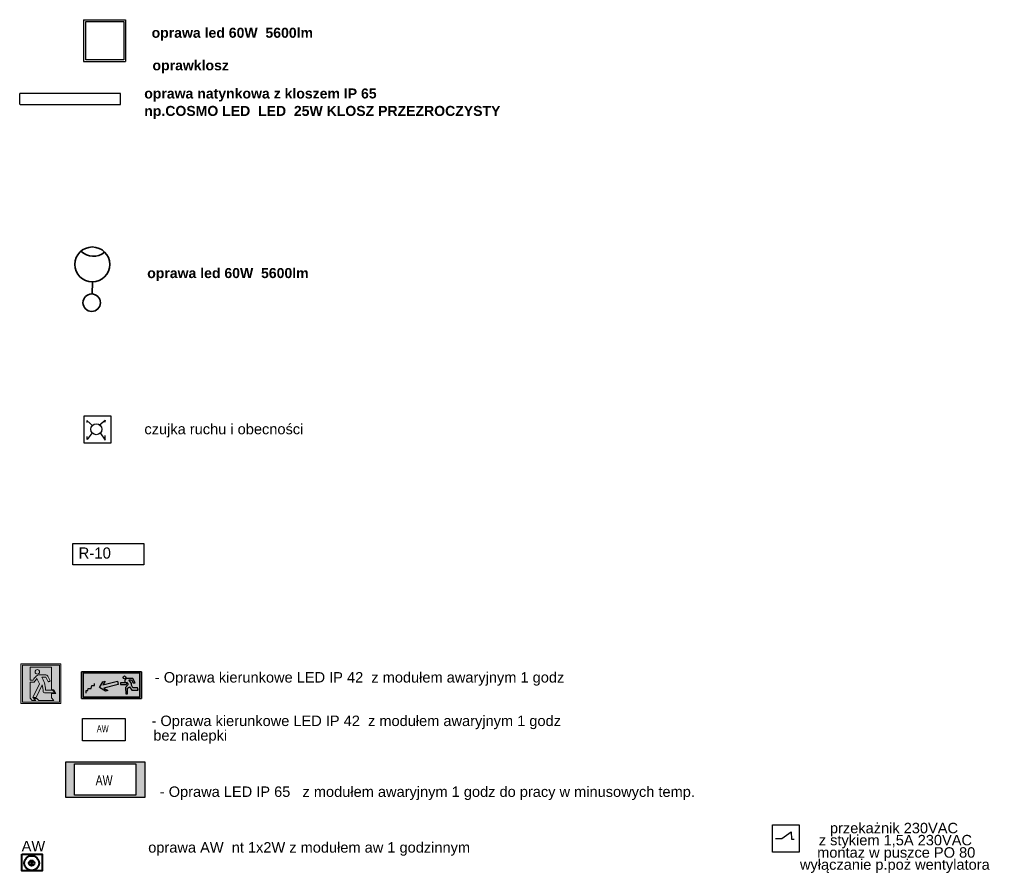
# Model space of a CAD drawing. Header units: centimetres. Extents: x 25511 to 42070, y 833 to 13367.
# Tile 1 of 59: x 27074 to 28486, y 2311 to 3536. Entities that reach past the tile are written whole.
import ezdxf

# ---------------------------------------------------------------- set-up
doc = ezdxf.new("R2010")
doc.units = ezdxf.units.CM
doc.header["$LTSCALE"] = 0.1
for name, color, linetype, lineweight in [('A-Opis-G', 252, 'Continuous', 9), ('DLXLUM07', 10, 'Continuous', 35), ('E oświetlenie', 34, 'Continuous', 30), ('E-kabel', 1, 'Continuous', 35), ('E-OśwEwakuacja-G', 150, 'Continuous', 30), ('E-OśwPhilips-G', 150, 'Continuous', 25), ('elOPIS', 5, 'Continuous', 25), ('Elospr', 32, 'Continuous', 30), ('EOPIS', 150, 'Continuous', 35), ('Eoprawa4100', 32, 'Continuous', 40), ('lampe', 32, 'Continuous', 30)]:
    doc.layers.add(name, color=color, linetype=linetype, lineweight=lineweight)
doc.layers.add('Konstrukcja - Ściany zew', color=253, linetype='Continuous')
doc.styles.add('Arch-Dim', font='romans.shx', dxfattribs={"width": 0.75})
doc.styles.add('GENERATED_STYLE_2', font='micross.ttf')
doc.styles.add('GENERATED_STYLE_5', font='arial.ttf')
doc.styles.get("Standard").update_dxf_attribs({"font": 'ic-simplex.shx', "width": 0.8})

# ---------------------------------------------------------------- blocks, each defined once
blk = doc.blocks.new('Kierunek do wyjścia drogi ewakuacyjnej (1)')
blk.add_hatch(color=3).paths.add_polyline_path([(-42.7, 2.5), (42.7, 2.5), (42.7, 38.1), (-42.7, 38.1)])
for p, q in [((-35.7, 12.4), (-35.3, 15.3)), ((-35.3, 15.3), (-30.5, 15.4)), ((-30.5, 15.4), (-29.9, 19.7)), ((-29.9, 19.7), (-25.8, 19.7)), ((-25.8, 19.7), (-25.8, 22.6)), ((-38.3, 8.3), (-38.3, 12.4)), ((-38.3, 12.4), (-35.7, 12.4))]:
    blk.add_line(p, q)
at = {"color": 7}
for points in [[(-45.2, 0), (45.2, 0), (45.2, 40.6), (-45.2, 40.6)], [(45.2, 0), (-45.2, 0), (-45.2, 40.6), (45.2, 40.6)], [(-42.7, 2.5), (42.7, 2.5), (42.7, 38.1), (-42.7, 38.1)], [(13.5, 23.7), (13.5, 21.3), (22.6, 21.3), (22.6, 24.9), (24.9, 21), (20.9, 16.9), (21.6, 7), (24.3, 7), (24, 15.5), (27, 17.7), (30.8, 12.9), (40.2, 12.9), (39.2, 16.2), (32.3, 16.2), (29.9, 20.3), (29.9, 22.5), (26.4, 27.6), (25.9, 28.3), (30.2, 28.3), (32.8, 23.5), (35.4, 23.5), (32, 30.3), (22.7, 30.3), (20.1, 27.8), (20.1, 23.7)], [(10.2, 21.4), (-11.5, 15.6), (-5.7, 12.2), (-9.3, 11.2), (-18.4, 16.5), (-13.2, 25.5), (-9.5, 26.5), (-12.9, 20.6), (8.9, 26.4), (9.5, 23.9)]]:
    blk.add_lwpolyline(points, close=True, dxfattribs=at)
blk.add_circle((19.6, 31.9), 2.18, dxfattribs=at)
blk = doc.blocks.new('Drzwi ewakuacyjne (1)')
at = {"true_color": 0xffffff}
h = blk.add_hatch(color=7, dxfattribs=at)
h.paths.add_polyline_path([(-35, 0), (-35, 70), (35, 70), (35, 0)])
h.paths.add_polyline_path([(-32.5, 2.5), (-32.5, 67.5), (32.5, 67.5), (32.5, 2.5)], flags=16)
h.paths.add_polyline_path([(-18.9, 64), (-18.9, 41.3), (-13.4, 41.3, -0.085698), (-8.2, 48.1, -0.105978), (-5.1, 50.1, -0.091054), (-3.7, 50.4), (8.6, 50.4, -0.27629), (12.1, 48.3), (15.9, 41.1, -1), (12.5, 39.2), (8.6, 46.3), (1.5, 46.3, -0.050927), (6.3, 36.4, -0.054258), (8.2, 23.5), (18.9, 23.5, -0.281953), (22.5, 21.3), (23.9, 18.6), (6.1, 18.6, -0.406934), (4.1, 20.6, 0.057666), (2.3, 32.8), (-8.2, 10.3), (-13.9, 10.3), (-2.3, 34.7, -0.029564), (-6.9, 43.8, 0.051795), (-11.7, 37.3), (-18.9, 37.3), (-18.9, 9.3), (-15.1, 5.5), (-9.1, 5.5), (-12.7, 9.1), (-7, 9.1), (-3.4, 5.5), (22.7, 5.5), (18.5, 9.7), (18.5, 17.4), (26.1, 17.4), (23.5, 22.7, 0.281953), (19.9, 24.9), (18.5, 24.9), (18.5, 64)], flags=0)
h.paths.add_polyline_path([(-2.3, 55.6, 1), (-10.3, 55.6, 1)], flags=0)
h = blk.add_hatch(color=116)
h.paths.add_polyline_path([(-32.5, 2.5), (-32.5, 67.5), (32.5, 67.5), (32.5, 2.5)])
h.paths.add_polyline_path([(-18.9, 64), (-18.9, 41.3), (-13.4, 41.3, -0.085698), (-8.2, 48.1, -0.105978), (-5.1, 50.1, -0.091054), (-3.7, 50.4), (8.6, 50.4, -0.27629), (12.1, 48.3), (15.9, 41.1, -1), (12.5, 39.2), (8.6, 46.3), (1.5, 46.3, -0.050927), (6.3, 36.4, -0.054258), (8.2, 23.5), (18.9, 23.5, -0.281953), (22.5, 21.3), (23.9, 18.6), (6.1, 18.6, -0.406934), (4.1, 20.6, 0.057666), (2.3, 32.8), (-8.2, 10.3), (-13.9, 10.3), (-2.3, 34.7, -0.029564), (-6.9, 43.8, 0.051795), (-11.7, 37.3), (-18.9, 37.3), (-18.9, 9.3), (-15.1, 5.5), (-9.1, 5.5), (-12.7, 9.1), (-7, 9.1), (-3.4, 5.5), (22.7, 5.5), (18.5, 9.7), (18.5, 17.4), (26.1, 17.4), (23.5, 22.7, 0.281953), (19.9, 24.9), (18.5, 24.9), (18.5, 64)], flags=16)
h.paths.add_polyline_path([(-2.3, 55.6, 1), (-10.3, 55.6, 1)], flags=0)
at = {"color": 7}
for points in [[(-35, 0), (35, 0), (35, 70), (-35, 70)], [(-32.5, 2.5), (32.5, 2.5), (32.5, 67.5), (-32.5, 67.5)]]:
    blk.add_lwpolyline(points, close=True, dxfattribs=at)
at = {"color": 116}
blk.add_lwpolyline([(35, 0), (-35, 0), (-35, 70), (35, 70)], close=True, dxfattribs=at)
at = {"color": 7}
blk.add_lwpolyline([(6.1, 18.6), (23.9, 18.6), (22.5, 21.3, 0.281953), (18.9, 23.5), (8.2, 23.5, 0.054258), (6.3, 36.4, 0.050927), (1.5, 46.3), (8.6, 46.3), (12.5, 39.2, 1), (15.9, 41.1), (12.1, 48.3, 0.27629), (8.6, 50.4), (-3.7, 50.4, 0.091054), (-5.1, 50.1, 0.105978), (-8.2, 48.1, 0.085698), (-13.4, 41.3), (-18.9, 41.3), (-18.9, 64), (18.5, 64), (18.5, 24.9), (19.9, 24.9, -0.281953), (23.5, 22.7), (26.1, 17.4), (18.5, 17.4), (18.5, 9.7), (22.7, 5.5), (-3.4, 5.5), (-7, 9.1), (-12.7, 9.1), (-9.1, 5.5), (-15.1, 5.5), (-18.9, 9.3), (-18.9, 37.3), (-11.7, 37.3, -0.051795), (-6.9, 43.8, 0.029564), (-2.3, 34.7), (-13.9, 10.3), (-8.2, 10.3), (2.3, 32.8, -0.057666), (4.1, 20.6, 0.406934)], format="xyb", close=True, dxfattribs=at)
blk.add_circle((-6.3, 55.6), 3.97, dxfattribs=at)

msp = doc.modelspace()

# ---------------------------------------------------------------- hatches: boundary and pattern name
at = {"layer": 'DLXLUM07'}
h = msp.add_hatch(color=1, dxfattribs=at)
h.dxf.hatch_style = 1
h.paths.add_polyline_path([(27140.369, 2471.286), (27140.369, 2420.062), (27253.957, 2420.062), (27253.957, 2471.286)])
h.paths.add_polyline_path([(27153.079, 2468.429), (27153.079, 2423.203), (27240.789, 2423.203), (27240.789, 2468.429)], flags=16)

# ---------------------------------------------------------------- linework, layer by layer
at = {"layer": 'E oświetlenie'}
msp.add_lwpolyline([(27140.369, 2471.286), (27253.957, 2471.286), (27253.957, 2420.062), (27140.369, 2420.062)], close=True, dxfattribs=at)
at = {"layer": 'E-kabel'}
msp.add_line((27178.094, 3142.296), (27178.746, 3159.778), dxfattribs=at)
for centre, radius in [((27178.495, 3184.736), 25), ((27177.628, 3129.805), 12.5)]:
    msp.add_circle(centre, radius, dxfattribs=at)
msp.add_arc((27179.862, 3221.378), 25, 225.032016, 310.696143, dxfattribs=at)
at = {"layer": 'E-OśwPhilips-G'}
for p, q in [((27179.07, 2952.962), (27170.693, 2961.003)), ((27170.693, 2961.003), (27170.693, 2957.988)), ((27188.116, 2954.302), (27196.828, 2961.339)), ((27196.828, 2961.339), (27196.158, 2957.988)), ((27178.399, 2942.91), (27171.028, 2933.528)), ((27171.028, 2933.528), (27171.028, 2937.883)), ((27189.792, 2942.91), (27197.163, 2932.857)), ((27197.163, 2932.857), (27197.163, 2939.224))]:
    msp.add_line(p, q, dxfattribs=at)
for points in [[(27166.976, 2967.359), (27205.256, 2967.359), (27205.256, 2928.122), (27166.976, 2928.122)], [(28153.889, 2380.782), (28192.169, 2380.782), (28192.169, 2341.545), (28153.889, 2341.545)]]:
    msp.add_lwpolyline(points, close=True, dxfattribs=at)
msp.add_circle((27184.253, 2948.247), 7.867, dxfattribs=at)
at = {"layer": 'elOPIS', "color": 5}
msp.add_lwpolyline([(27150.8, 2784.528), (27252.517, 2784.528), (27252.517, 2753.614), (27150.8, 2753.614)], close=True, dxfattribs=at)
at = {"layer": 'Elospr'}
for p, q in [((27166.077, 3535.799), (27226.077, 3535.799)), ((27166.077, 3535.799), (27166.077, 3475.799)), ((27226.077, 3535.799), (27226.077, 3475.799)), ((27166.077, 3475.799), (27226.077, 3475.799)), ((27219.028, 3429.892, 425.286), (27074.377, 3429.892, 425.286)), ((27074.377, 3414.165, 425.286), (27074.377, 3429.892, 425.286)), ((27219.028, 3414.165, 425.286), (27219.028, 3429.892, 425.286)), ((27075.028, 3414.165, 425.286), (27219.028, 3414.165, 425.286))]:
    msp.add_line(p, q, dxfattribs=at)
msp.add_lwpolyline([(27169.158, 3533.408), (27223.479, 3533.408), (27223.479, 3478.165), (27169.158, 3478.165)], close=True, dxfattribs=at)
at = {"layer": 'Eoprawa4100', "color": 1}
for p, q in [((27088.693, 2323.12), (27094.234, 2328.661)), ((27088.693, 2328.661), (27094.234, 2323.12))]:
    msp.add_line(p, q, dxfattribs=at)
msp.add_lwpolyline([(27077.431, 2338.659), (27106.724, 2338.659), (27106.724, 2314.86), (27077.431, 2314.86)], close=True, dxfattribs=at)
for radius in [10.621, 3.918]:
    msp.add_circle((27091.463, 2325.89), radius, dxfattribs=at)
at = {"layer": 'Konstrukcja - Ściany zew'}
for p, q in [((28158.236, 2361.425), (28167.05, 2361.425)), ((28167.05, 2361.425), (28180.396, 2370.742)), ((28180.396, 2370.742), (28180.9, 2360.418)), ((28180.9, 2360.418), (28184.677, 2360.418))]:
    msp.add_line(p, q, dxfattribs=at)
at = {"layer": 'lampe'}
for points in [[(27164.44, 2533.194), (27225.838, 2533.194), (27225.838, 2501.536), (27164.44, 2501.536)], [(27153.079, 2468.429), (27240.789, 2468.429), (27240.789, 2423.203), (27153.079, 2423.203)]]:
    msp.add_lwpolyline(points, close=True, dxfattribs=at)

# ---------------------------------------------------------------- block references
at = {"layer": 'A-Opis-G', "xscale": 0.8160000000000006, "yscale": 0.8160000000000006, "zscale": 0.06800000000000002}
msp.add_blockref('Drzwi ewakuacyjne (1)', (27104.734, 2554.86, 7.088), dxfattribs=at)
at = {"layer": 'E-OśwEwakuacja-G', "xscale": 0.9504000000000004, "yscale": 0.9504000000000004, "zscale": 0.09504000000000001}
msp.add_blockref('Kierunek do wyjścia drogi ewakuacyjnej (1)', (27206.07, 2561.951, 561.378), dxfattribs=at)

# ---------------------------------------------------------------- texts
at = {"layer": 'E-OśwPhilips-G', "attachment_point": 1, "style": 'Arch-Dim'}
for insert, char_height, width in [((27184.93, 2523.783, 297.7), 10.08, 30.24), ((27183.247, 2451.843, 425.286), 14.4, 43.2)]:
    msp.add_mtext('{\\f@Arial Unicode MS|b0|i0|c238|p34;\\C1;AW}', dxfattribs=dict(at, insert=insert, char_height=char_height, width=width))
at = {"layer": 'elOPIS', "linetype": 'Continuous', "char_height": 14.4, "attachment_point": 7, "style": 'GENERATED_STYLE_2', "bg_fill": 2}
for s, insert in [('{\\fArial|b1|i0|c238|p34;oprawa led 60W  5600lm\\P }', (27263.524, 3481.496, 425.286)), ('{\\fArial|b1|i0|c238|p34;oprawa natynkowa z kloszem IP 65 }', (27252.975, 3418.409, 425.286)), ('{\\fArial|b1|i0|c238|p34;oprawa led 60W  5600lm\\P }', (27257.21, 3136.784, 425.286))]:
    msp.add_mtext(s, dxfattribs=dict(at, insert=insert))
at = {"layer": 'EOPIS', "color": 5, "linetype": 'Continuous'}
msp.add_text('R-10', height=16, dxfattribs=at).set_placement((27158.767, 2762.743))
at = {"layer": 'EOPIS', "linetype": 'Continuous', "style": 'GENERATED_STYLE_5'}
for s, p in [('- Oprawa kierunkowe LED IP 42  z modułem awaryjnym 1 godz  ', (27268.148, 2584.951)), ('- Oprawa kierunkowe LED IP 42  z modułem awaryjnym 1 godz  ', (27263.384, 2522.529)), ('bez nalepki', (27265.981, 2501.75)), ('- Oprawa LED IP 65   z modułem awaryjnym 1 godz do pracy w minusowych temp.  ', (27275.258, 2420.895))]:
    msp.add_text(s, height=14.97386, dxfattribs=at).set_placement(p)
at = {"layer": 'EOPIS', "linetype": 'Continuous', "char_height": 14.97386, "width": 807.81795, "attachment_point": 5, "style": 'GENERATED_STYLE_5'}
for s, insert in [('czujka ruchu i obecności ', (27367.142, 2946.341)), ('przekażnik 230VAC  ', (28327.9, 2373.981)), ('z stykiem 1,5A 230VAC  ', (28329.915, 2356.656)), ('montaz w puszce PO 80', (28331.124, 2338.928)), ('wyłączanie p.poż wentylatora', (28329.109, 2321.603))]:
    msp.add_mtext(s, dxfattribs=dict(at, insert=insert))
at = {"layer": 'EOPIS', "color": 1, "linetype": 'Continuous', "insert": (27094.061, 2350.303), "char_height": 14.9739, "attachment_point": 5, "style": 'GENERATED_STYLE_5'}
msp.add_mtext('AW  ', dxfattribs=at)
at = {"layer": 'EOPIS', "linetype": 'Continuous', "insert": (27489.372, 2333.737), "char_height": 14.97386, "attachment_point": 5, "style": 'GENERATED_STYLE_5'}
msp.add_mtext('oprawa AW  nt 1x2W z modułem aw 1 godzinnym\\P ', dxfattribs=at)

# ---------------------------------------------------------------- next in the draw order: texts
at = {"layer": 'elOPIS', "linetype": 'Continuous', "char_height": 14.4, "attachment_point": 7, "style": 'GENERATED_STYLE_2', "bg_fill": 2}
for s, insert in [('{\\fArial|b1|i0|c238|p34;oprawklosz}', (27264.786, 3458.768, 425.286)), ('{\\fArial|b1|i0|c238|p34;np.COSMO LED  LED  25W KLOSZ PRZEZROCZYSTY}', (27252.975, 3393.378, 425.286))]:
    msp.add_mtext(s, dxfattribs=dict(at, insert=insert))

doc.saveas('drawing.dxf')
